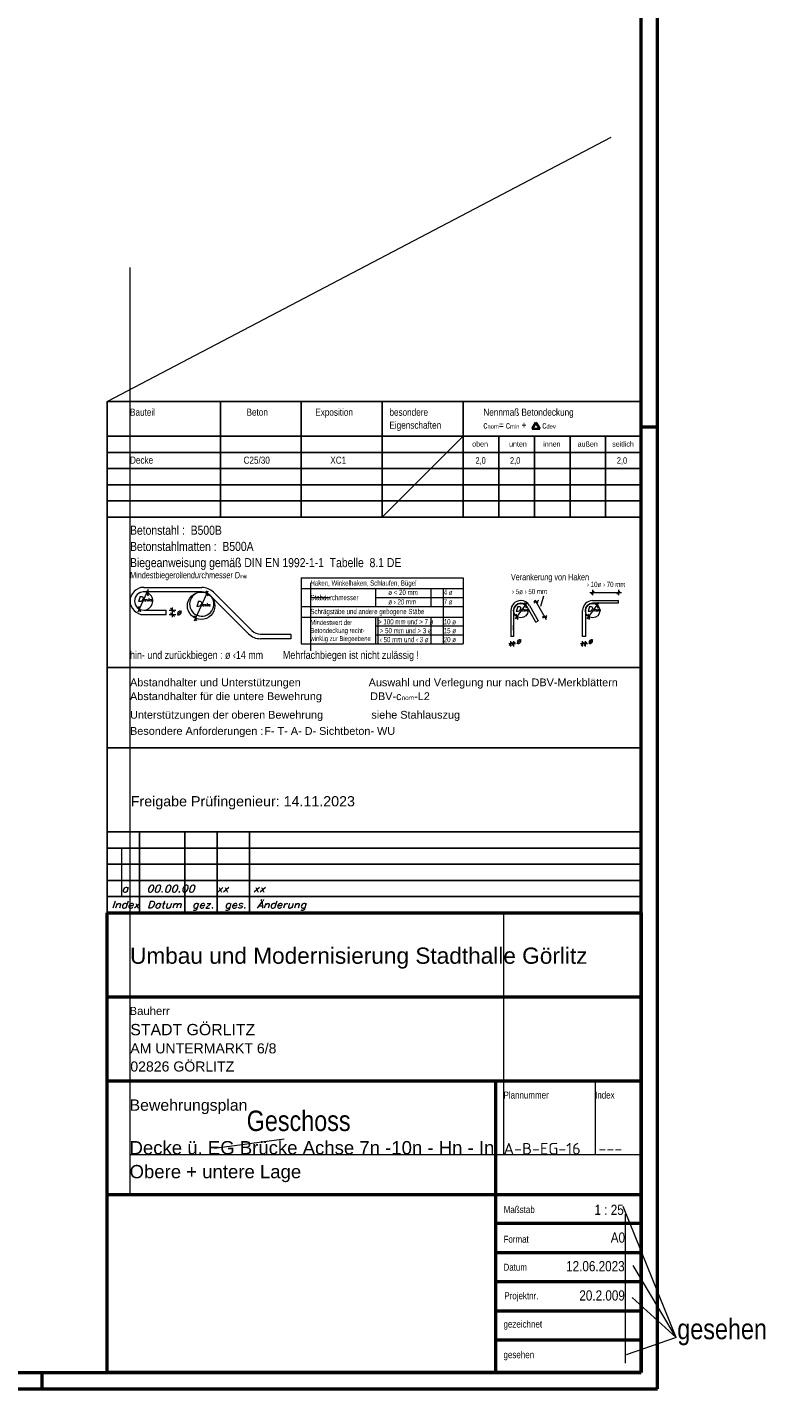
# Model space of a CAD drawing. Header units: millimetres. Extents: x 0 to 30.7, y 0 to 21.
# Tile 14 of 15: x 24.9 to 30.7, y 0 to 10.5. Entities that reach past the tile are written whole.
import ezdxf
from ezdxf.enums import TextEntityAlignment as Align

# ---------------------------------------------------------------- set-up
doc = ezdxf.new("R2010")
doc.units = ezdxf.units.MM
doc.styles.add('Arial', font='arial.ttf')
doc.styles.add('Arial Narrow', font='ARIALN.TTF')
doc.styles.add('isocp', font='isocp', dxfattribs={"width": 1.1})
doc.styles.add('Italic', font='Italic', dxfattribs={"width": 1.15})
doc.styles.add('msoutlook', font='msoutlook', dxfattribs={"width": 0.7, "oblique": 1.570796})

msp = doc.modelspace()

# ---------------------------------------------------------------- linework, layer by layer
at = {"color": 4, "linetype": 'Continuous', "lineweight": 50}
for p, q in [((29.725, 0), (29.725, 21.025)), ((29.6, 0.125), (29.6, 20.9)), ((29.725, 7.425), (29.6, 7.425)), ((25.475, 0.125), (25.475, 3.675)), ((25.475, 3.675), (29.6, 3.675)), ((29.6, 3.675), (29.6, 0.874998)), ((25.475, 3.025), (29.6, 3.025)), ((29.6, 2.5), (29.6, 2.375)), ((29.6, 2.375), (25.475, 2.375)), ((28.475, 2.375), (28.475, 0.125)), ((25.475, 1.5), (29.6, 1.5)), ((29.6, 1.275), (28.475, 1.275)), ((29.6, 1.05), (28.475, 1.05)), ((29.6, 0.874998), (29.6, 0.125)), ((29.6, 0.825), (28.475, 0.825)), ((29.6, 0.6), (28.475, 0.6)), ((29.6, 0.375), (28.475, 0.375)), ((0.5, 0.125), (29.6, 0.125)), ((24.975, 0), (24.975, 0.125)), ((29.6, 0.125), (25.475, 0.125)), ((0, 0), (29.725, 0))]:
    msp.add_line(p, q, dxfattribs=at)
at = {"color": 3, "linetype": 'Continuous', "lineweight": 25}
for p, q in [((29.6, 7.62394), (29.6, 9.724149)), ((25.475, 6.729534), (25.475, 7.62394)), ((25.475, 7.62394), (29.6, 7.62394)), ((26.35, 7.62394), (26.35, 6.729534)), ((26.975, 7.62394), (26.975, 6.729534)), ((27.6, 7.62394), (27.6, 6.729534)), ((28.225, 7.62394), (28.225, 6.729534)), ((29.6, 7.62394), (29.6, 6.729534)), ((25.475, 7.354534), (29.6, 7.354534)), ((28.5, 7.354534), (28.5, 6.729534)), ((28.775, 7.354534), (28.775, 6.729534)), ((29.05, 7.354534), (29.05, 6.729534)), ((29.325, 7.354534), (29.325, 6.729534)), ((29.6, 7.354534), (29.6, 6.729534)), ((25.475, 7.229534), (29.6, 7.229534)), ((25.475, 7.104534), (29.6, 7.104534)), ((25.475, 6.979534), (29.6, 6.979534)), ((25.475, 6.854534), (29.6, 6.854534)), ((25.475, 6.729534), (25.475, 4.2325)), ((25.475, 6.729534), (29.6, 6.729534)), ((29.6, 4.2325), (29.6, 6.729534)), ((25.793356, 6.122062), (25.778845, 6.16193)), ((26.255743, 6.121627), (26.241232, 6.161495)), ((29.212474, 6.135493), (29.236473, 6.159493)), ((29.411438, 6.135493), (29.435437, 6.159493)), ((25.717755, 6.039348), (25.732266, 5.99948)), ((25.995728, 5.997101), (25.965729, 6.027101)), ((28.699194, 6.070193), (28.713704, 6.030325)), ((28.771672, 6.079964), (28.804406, 6.070994)), ((29.253587, 6.070193), (29.268098, 6.030325)), ((25.995728, 5.962101), (25.965729, 5.992101)), ((26.150647, 5.968969), (26.165157, 5.929102)), ((28.632697, 5.980251), (28.647209, 5.940384)), ((28.838227, 5.96316), (28.870961, 5.95419)), ((29.187091, 5.980251), (29.201602, 5.940384)), ((28.604778, 5.764094), (28.580777, 5.740095)), ((28.601778, 5.740095), (28.625778, 5.764094)), ((29.159171, 5.764094), (29.135171, 5.740095)), ((29.156171, 5.740095), (29.180171, 5.764094)), ((25.475, 5.569097), (29.6, 5.569097)), ((25.475, 4.949049), (29.6, 4.949049)), ((25.475, 3.675), (25.475, 4.3)), ((29.6, 4.3), (25.475, 4.3)), ((25.725, 3.675), (25.725, 4.3)), ((26.075, 3.675), (26.075, 4.3)), ((26.325, 3.675), (26.325, 4.3)), ((26.575, 3.675), (26.575, 4.3)), ((29.6, 3.675), (29.6, 4.3)), ((25.475, 4.175), (29.6, 4.175)), ((25.475, 4.05), (29.6, 4.05)), ((25.475, 3.925), (29.6, 3.925)), ((25.475, 3.8), (29.6, 3.8))]:
    msp.add_line(p, q, dxfattribs=at)
at = {"color": 9, "linetype": 'Continuous', "lineweight": 0}
for p, q in [((25.475, 7.62394), (29.367784, 9.663061)), ((25.652373, 3.675), (25.652373, 8.657972)), ((27.6, 6.729534), (28.225, 7.354534)), ((27.044812, 6.222133), (27.044812, 6.178344)), ((27.044812, 6.178344), (27.044812, 6.040845)), ((27.044812, 6.109595), (27.195032, 6.109595)), ((28.074112, 5.752094), (28.074112, 6.178344)), ((27.044812, 6.040845), (27.044812, 5.698633)), ((27.567713, 5.752094), (27.567713, 5.958344)), ((25.587683, 4.175), (25.587683, 3.8)), ((25.652373, 1.5), (25.652373, 3.675)), ((28.536476, 3.675), (28.536476, 1.809992)), ((29.2434, 2.375), (29.2434, 1.809992)), ((26.842336, 1.928154), (26.305055, 1.855827)), ((25.64876, 1.809992), (29.6, 1.809992)), ((29.870273, 0.395894), (29.461448, 1.407274)), ((29.475917, 1.347878), (29.475917, 0.196686)), ((29.870273, 0.395894), (29.538625, 0.952785)), ((29.870273, 0.395894), (29.53005, 0.704103)), ((29.870273, 0.395894), (29.484209, 0.262769))]:
    msp.add_line(p, q, dxfattribs=at)
at = {"color": 2, "linetype": 'Continuous', "lineweight": 35}
for p, q in [((28.757675, 7.412624), (28.786835, 7.460037)), ((28.815995, 7.412624), (28.757675, 7.412624)), ((28.786835, 7.460037), (28.815995, 7.412624))]:
    msp.add_line(p, q, dxfattribs=at)
at = {"color": 5, "linetype": 'Continuous', "lineweight": 18}
for p, q in [((26.975, 6.260844), (26.975, 5.752094)), ((26.975, 6.260844), (28.225, 6.260844)), ((28.225, 6.260844), (28.225, 5.752094)), ((25.715498, 5.999928), (25.796167, 6.172922)), ((25.757686, 6.187101), (26.206124, 6.187101)), ((26.206124, 6.152101), (25.757686, 6.152101)), ((26.148998, 5.928206), (26.256991, 6.159797)), ((26.568375, 5.828683), (26.272415, 6.124642)), ((26.593124, 5.853431), (26.297163, 6.149391)), ((26.975, 6.178344), (28.225, 6.178344)), ((27.548675, 6.178344), (27.548675, 6.040845)), ((27.548675, 6.109595), (28.225, 6.109595)), ((27.975, 6.178344), (27.975, 6.040845)), ((28.824137, 6.042689), (28.846971, 6.123276)), ((29.202078, 6.147494), (29.447167, 6.147494)), ((29.224473, 6.167494), (29.224473, 6.127494)), ((29.423437, 6.167494), (29.423437, 6.127494)), ((25.757686, 6.012101), (25.932686, 6.012101)), ((25.932686, 5.977101), (25.932686, 6.012101)), ((25.955728, 6.012101), (26.005729, 6.012101)), ((25.980729, 5.957101), (25.980729, 6.032101)), ((26.975, 6.040845), (28.225, 6.040845)), ((28.59283, 6.008266), (28.59283, 5.809302)), ((28.61383, 6.008266), (28.61383, 5.809302)), ((28.627696, 5.945105), (28.720981, 6.071282)), ((28.785508, 5.91931), (28.718953, 6.036113)), ((28.737199, 6.04651), (28.803755, 5.929706)), ((28.805415, 6.085381), (28.770661, 6.065578)), ((28.778749, 6.091782), (28.864954, 5.940494)), ((29.147223, 5.809302), (29.147223, 6.008266)), ((29.168223, 6.008266), (29.168223, 5.809302)), ((29.182089, 5.945105), (29.275375, 6.071282)), ((29.224473, 6.085516), (29.423437, 6.085516)), ((29.423437, 6.064515), (29.224473, 6.064515)), ((29.423437, 6.064515), (29.423437, 6.085516)), ((25.757686, 5.977101), (25.932686, 5.977101)), ((25.955728, 5.977101), (26.005729, 5.977101)), ((26.975, 5.958344), (28.225, 5.958344)), ((27.548675, 5.958344), (27.548675, 5.752094)), ((27.548675, 5.889594), (28.225, 5.889594)), ((27.975, 5.958344), (27.975, 5.752094)), ((28.61383, 5.856291), (28.61383, 5.896291)), ((28.785508, 5.91931), (28.803755, 5.929706)), ((28.871971, 5.968577), (28.837217, 5.948773)), ((26.659415, 5.825973), (26.895253, 5.825973)), ((26.895253, 5.790973), (26.659415, 5.790973)), ((26.895253, 5.825973), (26.895253, 5.790973)), ((27.548675, 5.820844), (28.225, 5.820844)), ((28.61383, 5.809302), (28.59283, 5.809302)), ((29.168223, 5.809302), (29.147223, 5.809302)), ((26.975, 5.752094), (28.225, 5.752094)), ((28.629777, 5.752094), (28.576777, 5.752094)), ((28.592778, 5.732094), (28.592778, 5.772094)), ((28.613778, 5.772094), (28.613778, 5.732094)), ((29.184171, 5.752094), (29.131171, 5.752094)), ((29.147171, 5.732094), (29.147171, 5.772094)), ((29.168171, 5.772094), (29.168171, 5.732094))]:
    msp.add_line(p, q, dxfattribs=at)
for centre, radius in [((26.201499, 6.045331), 0.10625), ((28.67008, 6.008266), 0.056035), ((29.224473, 6.008266), 0.056034)]:
    msp.add_circle(centre, radius, dxfattribs=at)
for centre, radius, start, end in [((25.757686, 6.082414), 0.105313, 90, 270), ((25.757686, 6.082414), 0.070312, 90, 180), ((25.757686, 6.082414), 0.070312, 270, 119.6747369), ((26.206124, 6.058351), 0.12875, 45, 90), ((26.206124, 6.058351), 0.09375, 44.9997839, 90), ((25.757686, 6.082414), 0.070312, 180, 270), ((28.67008, 6.008266), 0.07725, 90, 180), ((28.67008, 6.008266), 0.05625, 90, 180), ((28.67008, 6.008266), 0.07725, 29.6747344, 90), ((28.67008, 6.008266), 0.05625, 29.674636, 90), ((29.224473, 6.008266), 0.07725, 90, 180), ((29.224473, 6.008266), 0.05625, 90, 180), ((26.659415, 5.919723), 0.12875, 225, 270), ((26.659415, 5.919723), 0.09375, 225.0002161, 270)]:
    msp.add_arc(centre, radius, start, end, dxfattribs=at)
at = {"color": 9, "linetype": 'Continuous', "lineweight": 0}
msp.add_arc((26.206124, 6.058351), 0.09375, 90, 44.9997839, dxfattribs=at)

# ---------------------------------------------------------------- texts
at = {"color": 2, "lineweight": 35}
for s, height, style, p in [('Bauteil', 0.055, 'Arial Narrow', (25.652373, 7.512624)), ('Exposition', 0.055, 'Arial Narrow', (27.082904, 7.512624)), ('besondere', 0.055, 'Arial Narrow', (27.655642, 7.512624)), ('Nennmaß Betondeckung', 0.055, 'Arial Narrow', (28.380952, 7.512624)), ('Beton', 0.055, 'Arial Narrow', (26.552068, 7.512624)), ('Eigenschaften', 0.055, 'Arial Narrow', (27.655642, 7.412624)), ('Decke', 0.055, 'Arial Narrow', (25.652373, 7.142729)), ('C25/30', 0.055, 'Arial Narrow', (26.529001, 7.142297)), ('XC1', 0.055, 'Arial Narrow', (27.199016, 7.142297)), ('2,0', 0.05, 'Arial Narrow', (28.319827, 7.142296)), ('2,0', 0.05, 'Arial Narrow', (28.586565, 7.142296)), ('2,0', 0.05, 'Arial Narrow', (29.411565, 7.142296)), ('Betonstahl :  B500B', 0.07, 'Arial Narrow', (25.652373, 6.593776)), ('Betonstahlmatten :  B500A', 0.07, 'Arial Narrow', (25.652373, 6.468776)), ('Biegeanweisung gemäß DIN EN 1992-1-1  Tabelle  8.1 DE', 0.07, 'Arial Narrow', (25.652373, 6.343776)), ('hin- und zurückbiegen : ø ‹14 mm        Mehrfachbiegen ist nicht zulässig !', 0.06, 'Arial Narrow', (25.652373, 5.635731)), ('Abstandhalter und Unterstützungen', 0.06, 'Arial', (25.652373, 5.424051)), ('Auswahl und Verlegung nur nach DBV-Merkblättern', 0.06, 'Arial', (27.494988, 5.424049)), ('Unterstützungen der oberen Bewehrung                siehe Stahlauszug', 0.06, 'Arial', (25.652373, 5.174049)), ('Besondere Anforderungen :', 0.06, 'Arial', (25.652373, 5.049049)), ('Umbau und Modernisierung Stadthalle Görlitz', 0.125, 'Arial', (25.652373, 3.281448)), ('STADT GÖRLITZ', 0.0875, 'Arial', (25.654552, 2.729385)), ('AM UNTERMARKT 6/8', 0.07775, 'Arial', (25.654552, 2.589434)), ('02826 GÖRLITZ', 0.07775, 'Arial', (25.654552, 2.449485)), ('Bewehrungsplan', 0.0875, 'Arial', (25.64876, 2.146617))]:
    msp.add_text(s, height=height, dxfattribs=dict(at, style=style)).set_placement(p)
at = {"color": 3, "lineweight": 25}
for s, height, style, p in [('oben', 0.04, 'Arial Narrow', (28.294466, 7.274621)), ('unten', 0.04, 'Arial Narrow', (28.579113, 7.274621)), ('innen', 0.04, 'Arial Narrow', (28.842561, 7.274621)), ('außen', 0.04, 'Arial Narrow', (29.109039, 7.274621)), ('seitlich', 0.04, 'Arial Narrow', (29.375516, 7.274621)), ('Freigabe Prüfingenieur: 14.11.2023', 0.07875, 'Arial', (25.658312, 4.496811)), ('Bauherr', 0.0625, 'Arial', (25.64876, 2.886176)), ('Plannummer', 0.05375, 'Arial Narrow', (28.536477, 2.240984)), ('Index', 0.05375, 'Arial Narrow', (29.2434, 2.240984)), ('Maßstab', 0.05375, 'Arial Narrow', (28.538094, 1.356567)), ('Format', 0.05375, 'Arial Narrow', (28.536477, 1.127855)), ('Datum', 0.05375, 'Arial Narrow', (28.536477, 0.911543)), ('Projektnr.', 0.05375, 'Arial Narrow', (28.542593, 0.691464)), ('gezeichnet', 0.05375, 'Arial Narrow', (28.536477, 0.472537)), ('gesehen', 0.05375, 'Arial Narrow', (28.536477, 0.236185))]:
    msp.add_text(s, height=height, dxfattribs=dict(at, style=style)).set_placement(p)
at = {"color": 3, "lineweight": 25, "style": 'msoutlook', "oblique": 1.5707963, "width": 0.7}
for s, height, p in [('Haken, Winkelhaken, Schlaufen, Bügel', 0.0405, (27.044812, 6.200844)), ('Verankerung von Haken', 0.05, (28.59283, 6.242052)), ('Stabdurchmesser', 0.0405, (27.044812, 6.088758)), ('ø < 20 mm', 0.0405, (27.646221, 6.128669)), ('4 ø', 0.0405, (28.074112, 6.128669)), ('Schrägstäbe und andere gebogene Stäbe', 0.0405, (27.044812, 5.980959)), ('ø › 20 mm', 0.0405, (27.646221, 6.055781)), ('7 ø', 0.0405, (28.074112, 6.055781)), ('Mindestwert der', 0.03875, (27.044812, 5.897325)), ('> 100 mm und > 7 ø', 0.0405, (27.567713, 5.901953)), ('10 ø', 0.0405, (28.074112, 5.901953)), ('winklig zur Biegeebene', 0.03875, (27.044812, 5.773326)), ('Betondeckung recht-', 0.03875, (27.044812, 5.835325)), (' > 50 mm und > 3 ø', 0.0405, (27.567713, 5.833202)), (' ‹ 50 mm und ‹ 3 ø', 0.0405, (27.567713, 5.764452)), ('20 ø', 0.0405, (28.074112, 5.764452)), ('15 ø', 0.0405, (28.074112, 5.833202))]:
    msp.add_text(s, height=height, dxfattribs=at).set_placement(p)
for s, p in [('› 10ø › 70 mm', (29.180062, 6.210628)), ('› 5ø › 50 mm', (28.601604, 6.155436))]:
    msp.add_text(s, height=0.0405, dxfattribs=at).set_placement(p, align=Align.MIDDLE_LEFT)
at = {"color": 3, "lineweight": 25, "style": 'Italic', "width": 1.15}
for p in [(26.010459, 5.996778), (28.633404, 5.775566), (29.187797, 5.775566)]:
    msp.add_text('ø', height=0.0405, dxfattribs=at).set_placement(p, align=Align.MIDDLE_LEFT)
at = {"color": 9, "lineweight": 0}
for s, height, style, p in [('F- T- A- D- Sichtbeton- WU', 0.06, 'Arial', (26.689116, 5.049047)), ('Geschoss', 0.1575, 'Arial Narrow', (26.55303, 1.990148)), ('gesehen', 0.1575, 'Arial Narrow', (29.878261, 0.382582))]:
    msp.add_text(s, height=height, dxfattribs=dict(at, style=style)).set_placement(p)
at = {"color": 9, "lineweight": 0, "style": 'Italic', "width": 1.15}
msp.add_text('a   00.00.00   xx    xx', height=0.05375, dxfattribs=at).set_placement((25.587683, 3.833658))
at = {"color": 3, "lineweight": 25, "width": 1.15}
for s, height, style, p in [('Index', 0.05375, 'Italic', (25.509473, 3.709957)), ('Datum', 0.05375, 'Italic', (25.783203, 3.709957)), ('gez.', 0.05375, 'Italic', (26.131113, 3.709957)), ('ges.', 0.05375, 'Italic', (26.381113, 3.709957)), ('Änderung', 0.05375, 'Italic', (26.631113, 3.709957)), ('A-B-EG-16', 0.0875, 'isocp', (28.536476, 1.809992)), ('---', 0.0875, 'isocp', (29.269313, 1.809992))]:
    msp.add_text(s, height=height, dxfattribs=dict(at, style=style)).set_placement(p)
at = {"color": 4, "lineweight": 50, "style": 'Arial'}
for s, p in [('Decke ü. EG Brücke Achse 7n -10n - Hn - In', (25.64876, 1.809992)), ('Obere + untere Lage', (25.64876, 1.625492))]:
    msp.add_text(s, height=0.1025, dxfattribs=at).set_placement(p)
at = {"color": 2, "lineweight": 35, "style": 'Arial Narrow'}
for s, p in [('1 : 25', (29.465026, 1.342467)), ('A0', (29.474824, 1.128003)), ('12.06.2023', (29.471614, 0.907045)), ('20.2.009', (29.473323, 0.681153))]:
    msp.add_text(s, height=0.07875, dxfattribs=at).set_placement(p, align=Align.RIGHT)
at = {"color": 2, "lineweight": 35, "attachment_point": 7, "line_spacing_factor": 0.9}
for s, insert, char_height, style in [('c{\\A1;\\H.6x;\\S^ nom;}= c{\\A1;\\H.6x;\\S^ min;} +       c{\\A1;\\H.6x;\\S^ dev;}', (28.380952, 7.412624), 0.055, 'Arial Narrow'), ('Abstandhalter für die untere Bewehrung                DBV-c{\\A1;\\H.6x;\\S^ nom;}-L2', (25.652373, 5.29905), 0.06, 'Arial')]:
    msp.add_mtext(s, dxfattribs=dict(at, insert=insert, char_height=char_height, style=style))
at = {"color": 3, "lineweight": 25, "line_spacing_factor": 0.9}
for s, insert, char_height, attachment_point, style in [('Mindestbiegerollendurchmesser D{\\A1;\\H.6x;\\S^ min;}', (25.652373, 6.242052), 0.05, 7, 'msoutlook'), ('D{\\A1;\\H.6x;\\S^ min;}', (25.764549, 6.11838), 0.0405, 2, 'Italic'), ('D{\\A1;\\H.6x;\\S^ min;}', (26.215118, 6.080533), 0.0405, 2, 'Italic'), ('D{\\A1;\\H.6x;\\S^ min;}', (28.678824, 6.039495), 0.0375, 2, 'Italic'), ('D{\\A1;\\H.6x;\\S^ min;}', (29.233093, 6.039495), 0.0375, 2, 'Italic')]:
    msp.add_mtext(s, dxfattribs=dict(at, insert=insert, char_height=char_height, attachment_point=attachment_point, style=style))

doc.saveas('drawing.dxf')
